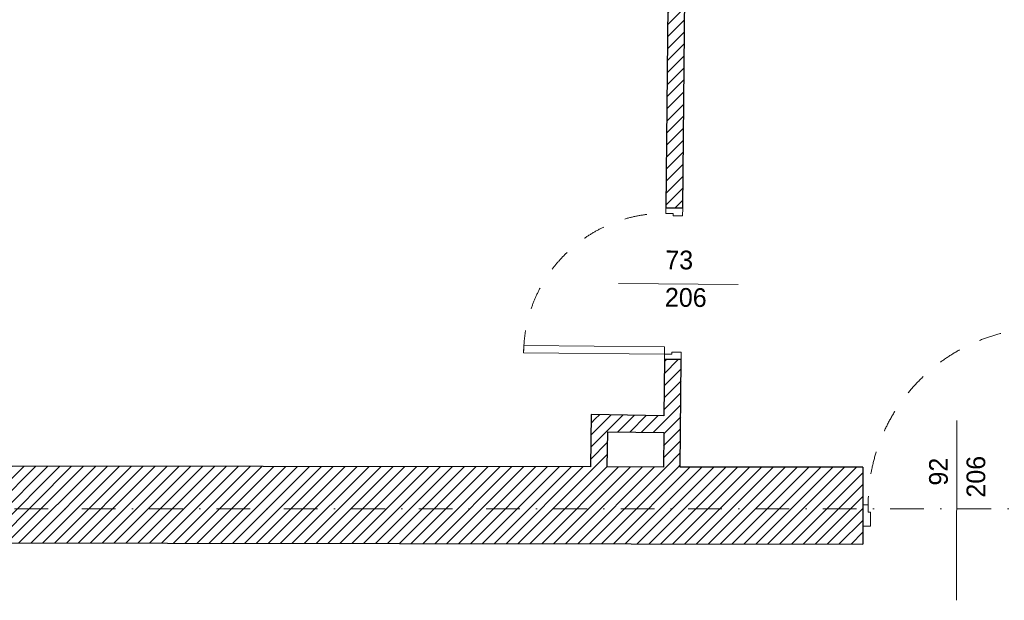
# Model space of a CAD drawing. Header units: millimetres. Extents: x 172139 to 266886, y 98118 to 138225.
# Tile 107 of 123: x 231592 to 236855, y 114884 to 117985. Entities that reach past the tile are written whole.
import ezdxf
from ezdxf.enums import TextEntityAlignment as Align

# ---------------------------------------------------------------- set-up
doc = ezdxf.new("R2010")
doc.units = ezdxf.units.MM
doc.header["$MEASUREMENT"] = 0
doc.linetypes.add('Kropki i Kreski', pattern=[360, 180, -90, 0, -90])
doc.linetypes.add('Przerywana', pattern=[240, 120, -120])
for name, color, linetype in [('Drzwi ArchiCAD', 7, 'Continuous'), ('Konstrukcja - Siatki mod', 7, 'Continuous'), ('KR_INW', 7, 'Continuous'), ('Znaczniki drzwi ArchiCADa', 7, 'Continuous')]:
    doc.layers.add(name, color=color, linetype=linetype)
for name, color, linetype, lineweight in [('Drzwi ArchiCAD_Nr_pióra__1', 7, 'Continuous', 13), ('Drzwi ArchiCAD_Nr_pióra__27', 7, 'Continuous', 25), ('KR_INW_Nr_pióra__101', 252, 'Continuous', 5), ('KR_INW_Nr_pióra__27', 7, 'Continuous', 25), ('Znaczniki drzwi ArchiCADa_Nr_pióra__7', 7, 'Continuous', 13)]:
    doc.layers.add(name, color=color, linetype=linetype, lineweight=lineweight)
doc.layers.add('Konstrukcja - Siatki mod_Nr_pióra__48', color=7, linetype='Continuous', lineweight=15, true_color=0xa80f02)
doc.layers.add('Znaczniki drzwi ArchiCADa_Nr_pióra__20', color=7, linetype='Continuous', lineweight=13, true_color=0xb00000)
doc.styles.add('GENERATED_STYLE_1', font='txt')
pattern_1 = [(45, (0, 0), (-31.819804, 31.819804), [])]

# ---------------------------------------------------------------- blocks, each defined once
blk = doc.blocks.new('Drzwi 19_9')
at = {"layer": 'Drzwi ArchiCAD_Nr_pióra__1', "linetype": 'Continuous'}
for p, q in [((433.1, 0), (433.1, 946.2)), ((433.1, 946.2), (473.1, 946.2)), ((473.1, 946.2), (473.1, 0)), ((-473.1, 0), (-501.1, 0)), ((-501.1, 0), (-501.1, -115)), ((-473.1, -40), (-473.1, 0)), ((473.1, 0), (433.1, 0)), ((501.1, 0), (473.1, 0)), ((473.1, 0), (473.1, -40)), ((501.1, -115), (501.1, 0)), ((-461.1, -40), (-473.1, -40)), ((-461.1, -115), (-461.1, -40)), ((473.1, -40), (461.1, -40)), ((461.1, -40), (461.1, -115)), ((-501.1, -115), (-461.1, -115)), ((461.1, -115), (501.1, -115))]:
    blk.add_line(p, q, dxfattribs=at)
at = {"layer": 'Drzwi ArchiCAD_Nr_pióra__1', "linetype": 'Przerywana'}
blk.add_arc((473.1, 0), 946.2, 90, 180, dxfattribs=at)
at = {"layer": 'Drzwi ArchiCAD_Nr_pióra__27', "linetype": 'Continuous'}
for p, q in [((-501.1, 0), (-501.1, -115)), ((501.1, 0), (501.1, -115))]:
    blk.add_line(p, q, dxfattribs=at)
blk = doc.blocks.new('Znacznik Wym 19_3')
at = {"layer": 'Znaczniki drzwi ArchiCADa_Nr_pióra__20', "linetype": 'Continuous'}
blk.add_line((0, 250), (0, -710), dxfattribs=at)
at = {"layer": 'Znaczniki drzwi ArchiCADa_Nr_pióra__7', "style": 'GENERATED_STYLE_1'}
for tag, p in [('AC_MarkerText_2', (-17.6, -97.3)), ('AC_MarkerText_3', (182.4, -161.3))]:
    blk.add_attdef(tag, text='', height=100, rotation=90, dxfattribs=at).set_placement(p, align=Align.BOTTOM_LEFT)
blk = doc.blocks.new('Ściana_25', base_point=(230442, 115191.6))
at = {"layer": 'KR_INW_Nr_pióra__101', "linetype": 'Continuous'}
h = blk.add_hatch(dxfattribs=at)
h.set_pattern_fill('Cegła_licówka', color=256, style=0, pattern_type=2)
h.set_pattern_definition(pattern_1)
h.paths.add_polyline_path([(231142, 115190.7), (236098.8, 115184.7), (236098.9, 115279.7), (236099.1, 115394.7), (236099.3, 115594.7), (231142.5, 115600.7)])
at = {"layer": 'KR_INW_Nr_pióra__27', "linetype": 'Continuous'}
for p, q in [((236099.3, 115594.7), (236099.1, 115394.7)), ((236099.1, 115394.7), (236098.9, 115279.7)), ((236098.9, 115279.7), (236098.8, 115184.7))]:
    blk.add_line(p, q, dxfattribs=at)
at = {"layer": 'KR_INW_Nr_pióra__27', "linetype": 'Continuous', "flags": 128}
for points in [[(234642.5, 115596.5), (231142.5, 115600.7)], [(235032.2, 115596), (234732.5, 115596.4)], [(236099.3, 115594.7), (235122.2, 115595.9)], [(231142, 115190.7), (236098.8, 115184.7)]]:
    blk.add_lwpolyline(points, dxfattribs=at)
at = {"layer": 'Drzwi ArchiCAD', "linetype": 'Continuous', "zscale": 1000, "rotation": 359.9303963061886}
blk.add_blockref('Drzwi 19_9', (236600.2, 115394.1), dxfattribs=at)
at = {"layer": 'Znaczniki drzwi ArchiCADa', "color": 14, "lineweight": 13, "true_color": 0xb00000}
ref = blk.add_blockref('Znacznik Wym 19_3', (236600.4, 115594.1), dxfattribs=dict(at, rotation=359.9303963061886))
ref.add_attrib('AC_MarkerText_2', '92', dxfattribs={"layer": 'Znaczniki drzwi ArchiCADa_Nr_pióra__7', "color": 7, "height": 100, "rotation": 89.9304, "style": 'GENERATED_STYLE_1'}).set_placement((236582.6, 115496.8), align=Align.BOTTOM_LEFT)
ref.add_attrib('AC_MarkerText_3', '206', dxfattribs={"layer": 'Znaczniki drzwi ArchiCADa_Nr_pióra__7', "color": 7, "height": 100, "rotation": 89.9304, "style": 'GENERATED_STYLE_1'}).set_placement((236782.6, 115432.5), align=Align.BOTTOM_LEFT)
blk = doc.blocks.new('Drzwi 19_11')
at = {"layer": 'Drzwi ArchiCAD_Nr_pióra__1', "linetype": 'Continuous'}
for p, q in [((336.3, 0), (336.3, 752.7)), ((336.3, 752.7), (376.3, 752.7)), ((376.3, 752.7), (376.3, 0)), ((-376.3, 0), (-404.3, 0)), ((-404.3, 0), (-404.3, -90)), ((-376.3, -40), (-376.3, 0)), ((376.3, 0), (336.3, 0)), ((404.3, 0), (376.3, 0)), ((376.3, 0), (376.3, -40)), ((404.3, -90), (404.3, 0)), ((-364.3, -40), (-376.3, -40)), ((-364.3, -90), (-364.3, -40)), ((376.3, -40), (364.3, -40)), ((364.3, -40), (364.3, -90)), ((-404.3, -90), (-364.3, -90)), ((364.3, -90), (404.3, -90))]:
    blk.add_line(p, q, dxfattribs=at)
at = {"layer": 'Drzwi ArchiCAD_Nr_pióra__1', "linetype": 'Przerywana'}
blk.add_arc((376.3, 0), 752.7, 90, 180, dxfattribs=at)
at = {"layer": 'Drzwi ArchiCAD_Nr_pióra__27', "linetype": 'Continuous'}
for p, q in [((-404.3, -90), (-404.3, 0)), ((404.3, -90), (404.3, 0))]:
    blk.add_line(p, q, dxfattribs=at)
blk = doc.blocks.new('Znacznik Wym 19_4')
at = {"layer": 'Znaczniki drzwi ArchiCADa_Nr_pióra__20', "linetype": 'Continuous'}
blk.add_line((0, -340), (0, 300), dxfattribs=at)
at = {"layer": 'Znaczniki drzwi ArchiCADa_Nr_pióra__7', "style": 'GENERATED_STYLE_1'}
for tag, p in [('AC_MarkerText_2', (-17.6, -59.4)), ('AC_MarkerText_3', (182.4, -59.3))]:
    blk.add_attdef(tag, text='', height=100, rotation=90, dxfattribs=at).set_placement(p, align=Align.BOTTOM_LEFT)
blk = doc.blocks.new('Ściana_34', base_point=(235091.4, 121675.6))
at = {"layer": 'KR_INW_Nr_pióra__101', "linetype": 'Continuous'}
h = blk.add_hatch(dxfattribs=at)
h.set_pattern_fill('Cegła_licówka', color=256, style=0, pattern_type=2)
h.set_pattern_definition(pattern_1)
h.paths.add_polyline_path([(235045.7, 116979), (235135.7, 116978.1), (235176.2, 121145.6), (235086.2, 121145.6)])
h = blk.add_hatch(dxfattribs=at)
h.set_pattern_fill('Cegła_licówka', color=256, style=0, pattern_type=2)
h.set_pattern_definition(pattern_1)
h.paths.add_polyline_path([(235032.2, 115596), (235122.2, 115595.9), (235127.8, 116169.5), (235037.8, 116170.4)])
at = {"layer": 'KR_INW_Nr_pióra__27', "linetype": 'Continuous'}
for p, q in [((235135.7, 116978.1), (235045.7, 116979)), ((235127.8, 116169.5), (235037.8, 116170.4))]:
    blk.add_line(p, q, dxfattribs=at)
at = {"layer": 'KR_INW_Nr_pióra__27', "linetype": 'Continuous', "flags": 128}
for points in [[(235086.2, 121145.6), (235045.7, 116979)], [(235135.7, 116978.1), (235176.2, 121145.6)], [(235037.8, 116170.4), (235034.9, 115869.9)], [(235122.2, 115595.9), (235127.8, 116169.5)], [(235034, 115779.9), (235032.2, 115596)]]:
    blk.add_lwpolyline(points, dxfattribs=at)
at = {"layer": 'Drzwi ArchiCAD', "linetype": 'Continuous', "xscale": -0.9999999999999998, "zscale": 1000, "rotation": 89.44213332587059}
blk.add_blockref('Drzwi 19_11', (235041.7, 116574.7), dxfattribs=at)
at = {"layer": 'Znaczniki drzwi ArchiCADa', "color": 14, "lineweight": 13, "true_color": 0xb00000}
ref = blk.add_blockref('Znacznik Wym 19_4', (235131.7, 116573.8), dxfattribs=dict(at, rotation=269.4421333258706))
ref.add_attrib('AC_MarkerText_2', '73', dxfattribs={"layer": 'Znaczniki drzwi ArchiCADa_Nr_pióra__7', "color": 7, "height": 100, "rotation": 359.4421, "style": 'GENERATED_STYLE_1'}).set_placement((235041.9, 116622.9), align=Align.BOTTOM_LEFT)
ref.add_attrib('AC_MarkerText_3', '206', dxfattribs={"layer": 'Znaczniki drzwi ArchiCADa_Nr_pióra__7', "color": 7, "height": 100, "rotation": 359.4421, "style": 'GENERATED_STYLE_1'}).set_placement((235039.9, 116423), align=Align.BOTTOM_LEFT)
blk = doc.blocks.new('Ściana_56', base_point=(234646.7, 115875.7))
at = {"layer": 'KR_INW_Nr_pióra__101', "linetype": 'Continuous'}
h = blk.add_hatch(dxfattribs=at)
h.set_pattern_fill('Cegła_licówka', color=256, style=0, pattern_type=2)
h.set_pattern_definition(pattern_1)
h.paths.add_polyline_path([(234735.3, 115784.4), (235034, 115779.9), (235034.9, 115869.9), (234646.7, 115875.7)])
at = {"layer": 'KR_INW_Nr_pióra__27', "linetype": 'Continuous', "flags": 128}
for points in [[(235034.9, 115869.9), (234646.7, 115875.7)], [(234735.3, 115784.4), (235034, 115779.9)]]:
    blk.add_lwpolyline(points, dxfattribs=at)
blk = doc.blocks.new('Ściana_57', base_point=(234646.7, 115875.7))
at = {"layer": 'KR_INW_Nr_pióra__101', "linetype": 'Continuous'}
h = blk.add_hatch(dxfattribs=at)
h.set_pattern_fill('Cegła_licówka', color=256, style=0, pattern_type=2)
h.set_pattern_definition(pattern_1)
h.paths.add_polyline_path([(234646.7, 115875.7), (234642.5, 115596.5), (234732.5, 115596.4), (234735.3, 115784.4)])
at = {"layer": 'KR_INW_Nr_pióra__27', "linetype": 'Continuous', "flags": 128}
for points in [[(234646.7, 115875.7), (234642.5, 115596.5)], [(234732.5, 115596.4), (234735.3, 115784.4)]]:
    blk.add_lwpolyline(points, dxfattribs=at)
blk = doc.blocks.new('Standardowy znacznik siatki_10')
at = {"layer": 'Konstrukcja - Siatki mod_Nr_pióra__48', "linetype": 'Kropki i Kreski'}
blk.add_line((1000, 0), (72912, 0), dxfattribs=at)

msp = doc.modelspace()

# ---------------------------------------------------------------- block references
at = {"layer": 'Konstrukcja - Siatki mod', "color": 8, "linetype": 'Continuous', "lineweight": 13, "zscale": 1000}
msp.add_blockref('Standardowy znacznik siatki_10', (177989.3, 115372.2), dxfattribs=at)
at = {"layer": 'KR_INW'}
for name, p in [('Ściana_34', (235091.4, 121675.6)), ('Ściana_25', (230442, 115191.6)), ('Ściana_57', (234646.7, 115875.7)), ('Ściana_56', (234646.7, 115875.7))]:
    msp.add_blockref(name, p, dxfattribs=at)

doc.saveas('drawing.dxf')
